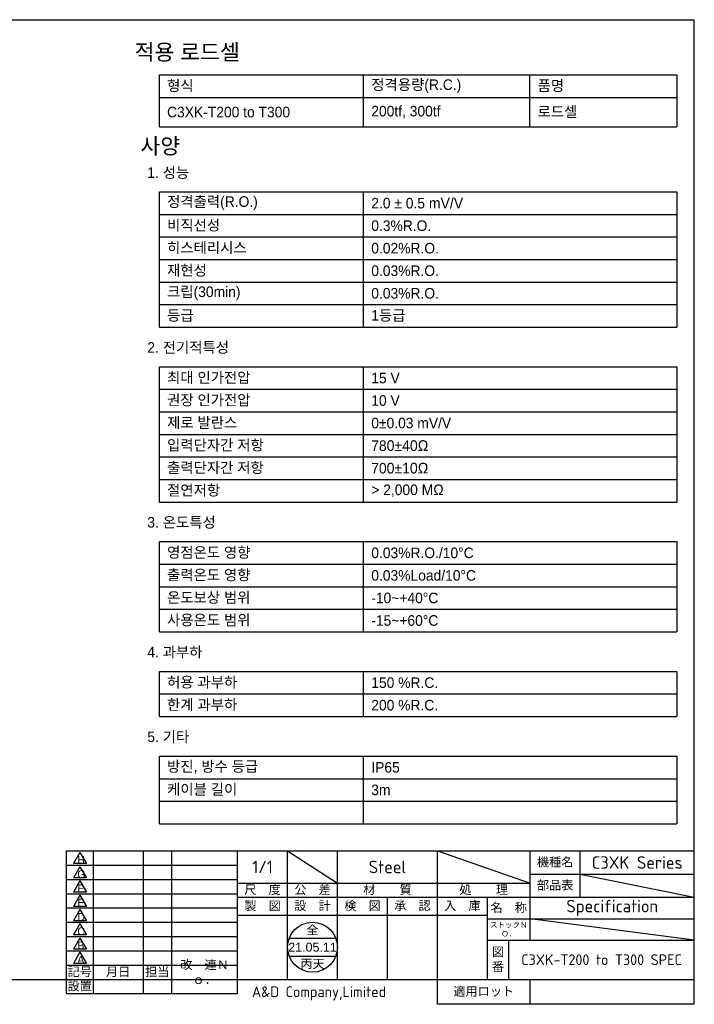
# Model space of a CAD drawing. Header units: millimetres. Extents: x 44 to 1006, y 26 to 716.
# Tile 2 of 2: x 534 to 1006, y 26 to 716. Entities that reach past the tile are written whole.
import ezdxf
from ezdxf.enums import TextEntityAlignment as Align

# ---------------------------------------------------------------- set-up
doc = ezdxf.new("R2010")
doc.units = ezdxf.units.MM
doc.header["$LTSCALE"] = 2.5
for name, color, linetype in [('A4', 7, 'Continuous'), ('Default', 7, 'Continuous'), ('entry', 7, 'Continuous')]:
    doc.layers.add(name, color=color, linetype=linetype)
doc.styles.add('SEACAD_Solid_Edge_ANSI', font='seans.ttf')

# ---------------------------------------------------------------- blocks, each defined once
blk = doc.blocks.new('SEANNOT_GROUP10')
at = {"layer": 'entry', "color": 7, "linetype": 'Continuous'}
blk.add_line((575.78, 62.7), (571.25, 54.84), dxfattribs=at)
blk.add_lwpolyline([(575.78, 62.7), (580.32, 54.84), (571.25, 54.84)], dxfattribs=at)
at = {"layer": 'entry', "color": 7, "linetype": 'Continuous', "style": 'SEACAD_Solid_Edge_ANSI'}
blk.add_text('A', height=5.5, dxfattribs=at).set_placement((573.98, 60.21), align=Align.TOP_LEFT)
blk = doc.blocks.new('SEANNOT_GROUP11')
at = {"layer": 'entry', "color": 7, "linetype": 'Continuous'}
blk.add_line((575.78, 72.7), (571.25, 64.84), dxfattribs=at)
blk.add_lwpolyline([(575.78, 72.7), (580.32, 64.84), (571.25, 64.84)], dxfattribs=at)
at = {"layer": 'entry', "color": 7, "linetype": 'Continuous', "style": 'SEACAD_Solid_Edge_ANSI'}
blk.add_text('B', height=5.5, dxfattribs=at).set_placement((573.98, 70.21), align=Align.TOP_LEFT)
blk = doc.blocks.new('SEANNOT_GROUP12')
at = {"layer": 'entry', "color": 7, "linetype": 'Continuous'}
blk.add_line((575.78, 82.7), (571.25, 74.84), dxfattribs=at)
blk.add_lwpolyline([(575.78, 82.7), (580.32, 74.84), (571.25, 74.84)], dxfattribs=at)
at = {"layer": 'entry', "color": 7, "linetype": 'Continuous', "style": 'SEACAD_Solid_Edge_ANSI'}
blk.add_text('C', height=5.5, dxfattribs=at).set_placement((573.98, 80.21), align=Align.TOP_LEFT)
blk = doc.blocks.new('SEANNOT_GROUP13')
at = {"layer": 'entry', "color": 7, "linetype": 'Continuous'}
blk.add_line((575.78, 92.7), (571.25, 84.84), dxfattribs=at)
blk.add_lwpolyline([(575.78, 92.7), (580.32, 84.84), (571.25, 84.84)], dxfattribs=at)
at = {"layer": 'entry', "color": 7, "linetype": 'Continuous', "style": 'SEACAD_Solid_Edge_ANSI'}
blk.add_text('D', height=5.5, dxfattribs=at).set_placement((573.98, 90.21), align=Align.TOP_LEFT)
blk = doc.blocks.new('SEANNOT_GROUP14')
at = {"layer": 'entry', "color": 7, "linetype": 'Continuous'}
blk.add_line((575.78, 102.7), (571.25, 94.84), dxfattribs=at)
blk.add_lwpolyline([(575.78, 102.7), (580.32, 94.84), (571.25, 94.84)], dxfattribs=at)
at = {"layer": 'entry', "color": 7, "linetype": 'Continuous', "style": 'SEACAD_Solid_Edge_ANSI'}
blk.add_text('E', height=5.5, dxfattribs=at).set_placement((573.98, 100.21), align=Align.TOP_LEFT)
blk = doc.blocks.new('SEANNOT_GROUP15')
at = {"layer": 'entry', "color": 7, "linetype": 'Continuous'}
blk.add_line((575.78, 112.7), (571.25, 104.84), dxfattribs=at)
blk.add_lwpolyline([(575.78, 112.7), (580.32, 104.84), (571.25, 104.84)], dxfattribs=at)
at = {"layer": 'entry', "color": 7, "linetype": 'Continuous', "style": 'SEACAD_Solid_Edge_ANSI'}
blk.add_text('F', height=5.5, dxfattribs=at).set_placement((573.98, 110.21), align=Align.TOP_LEFT)
blk = doc.blocks.new('SEANNOT_GROUP16')
at = {"layer": 'entry', "color": 7, "linetype": 'Continuous'}
blk.add_line((575.78, 122.7), (571.25, 114.84), dxfattribs=at)
blk.add_lwpolyline([(575.78, 122.7), (580.32, 114.84), (571.25, 114.84)], dxfattribs=at)
at = {"layer": 'entry', "color": 7, "linetype": 'Continuous', "style": 'SEACAD_Solid_Edge_ANSI'}
blk.add_text('G', height=5.5, dxfattribs=at).set_placement((573.98, 120.21), align=Align.TOP_LEFT)
blk = doc.blocks.new('SEANNOT_GROUP17')
at = {"layer": 'entry', "color": 7, "linetype": 'Continuous'}
blk.add_line((575.78, 132.7), (571.25, 124.84), dxfattribs=at)
blk.add_lwpolyline([(575.78, 132.7), (580.32, 124.84), (571.25, 124.84)], dxfattribs=at)
at = {"layer": 'entry', "color": 7, "linetype": 'Continuous', "style": 'SEACAD_Solid_Edge_ANSI'}
blk.add_text('H', height=5.5, dxfattribs=at).set_placement((573.98, 130.21), align=Align.TOP_LEFT)

msp = doc.modelspace()

# ---------------------------------------------------------------- linework, layer by layer
at = {"color": 7, "linetype": 'Continuous'}
for p, q in [((631.45636066, 641.23513225), (631.45636066, 677.51815445)), ((631.45636066, 677.51815445), (994.01241321, 677.51815445)), ((774.53881066, 641.23513225), (774.53881066, 677.51815445)), ((891.05518086, 641.23513225), (891.05518086, 677.51815445)), ((994.01241321, 677.51815445), (994.01241321, 641.23513225)), ((631.45636066, 661.72224642), (994.01241321, 661.72224642)), ((631.45636066, 641.23513225), (994.01241321, 641.23513225)), ((631.45636066, 500.78172435), (631.45636066, 595.55717252)), ((631.45636066, 595.55717252), (994.01241321, 595.55717252)), ((774.53881066, 500.78172435), (774.53881066, 595.55717252)), ((994.01241321, 595.55717252), (994.01241321, 500.78172435)), ((631.45636066, 579.7612645), (994.01241321, 579.7612645)), ((631.45636066, 563.96535647), (994.01241321, 563.96535647)), ((631.45636066, 548.16944844), (994.01241321, 548.16944844)), ((631.45636066, 532.37354041), (994.01241321, 532.37354041)), ((631.45636066, 516.57763238), (994.01241321, 516.57763238)), ((631.45636066, 500.78172435), (994.01241321, 500.78172435)), ((631.45636066, 378.23693987), (631.45636066, 473.01238805)), ((631.45636066, 473.01238805), (994.01241321, 473.01238805)), ((774.53881066, 378.23693987), (774.53881066, 473.01238805)), ((994.01241321, 473.01238805), (994.01241321, 378.23693987)), ((631.45636066, 457.21648002), (994.01241321, 457.21648002)), ((631.45636066, 441.42057199), (994.01241321, 441.42057199)), ((631.45636066, 425.62466396), (994.01241321, 425.62466396)), ((631.45636066, 409.82875593), (994.01241321, 409.82875593)), ((631.45636066, 394.0328479), (994.01241321, 394.0328479)), ((631.45636066, 378.23693987), (994.01241321, 378.23693987)), ((631.45636066, 287.28397145), (631.45636066, 350.46760357)), ((631.45636066, 350.46760357), (994.01241321, 350.46760357)), ((774.53881066, 287.28397145), (774.53881066, 350.46760357)), ((994.01241321, 350.46760357), (994.01241321, 287.28397145)), ((631.45636066, 334.67169554), (994.01241321, 334.67169554)), ((631.45636066, 318.87578751), (994.01241321, 318.87578751)), ((631.45636066, 303.07987948), (994.01241321, 303.07987948)), ((631.45636066, 287.28397145), (994.01241321, 287.28397145)), ((631.45636066, 227.92281909), (631.45636066, 259.51463515)), ((631.45636066, 259.51463515), (994.01241321, 259.51463515)), ((774.53881066, 227.92281909), (774.53881066, 259.51463515)), ((994.01241321, 259.51463515), (994.01241321, 227.92281909)), ((631.45636066, 243.71872712), (994.01241321, 243.71872712)), ((631.45636066, 227.92281909), (994.01241321, 227.92281909)), ((631.45636066, 152.7657587), (631.45636066, 200.15348278)), ((631.45636066, 200.15348278), (994.01241321, 200.15348278)), ((774.53881066, 152.7657587), (774.53881066, 200.15348278)), ((994.01241321, 200.15348278), (994.01241321, 152.7657587)), ((631.45636066, 184.35757475), (994.01241321, 184.35757475)), ((631.45636066, 168.56166673), (994.01241321, 168.56166673)), ((631.45636066, 152.7657587), (994.01241321, 152.7657587)), ((722.40413196, 72.49999942), (755.09587404, 72.49999942))]:
    msp.add_line(p, q, dxfattribs=at)
msp.add_circle((738.750003, 66.24999942), 17.5, dxfattribs=at)
at = {"layer": 'A4', "color": 7, "linetype": 'Continuous'}
for p, q in [((43.750003, 716.24999942), (1006.250003, 716.24999942)), ((1006.250003, 26.24999942), (1006.250003, 716.24999942)), ((566.250003, 133.74999942), (1006.250003, 133.74999942)), ((566.250003, 133.74999942), (566.250003, 33.74999942)), ((585.000003, 133.74999942), (585.000003, 33.74999942)), ((620.000003, 133.74999942), (620.000003, 33.74999942)), ((640.000003, 133.74999942), (640.000003, 33.74999942)), ((686.250003, 33.74999942), (686.250003, 133.74999942)), ((721.250003, 43.74999942), (721.250003, 133.74999942)), ((756.250003, 43.74999942), (756.250003, 133.74999942)), ((826.250003, 26.24999942), (826.250003, 133.74999942)), ((891.250003, 71.24999942), (891.250003, 133.74999942)), ((926.250003, 101.24999942), (926.250003, 133.74999942)), ((566.250003, 123.74999942), (686.250003, 123.74999942)), ((891.250003, 117.49999942), (1006.250003, 117.49999942)), ((566.250003, 113.74999942), (686.250003, 113.74999942)), ((686.250003, 111.24999942), (891.250003, 111.24999942)), ((566.250003, 103.74999942), (686.250003, 103.74999942)), ((686.250003, 101.24999942), (891.250003, 101.24999942)), ((791.250003, 43.74999942), (791.250003, 101.24999942)), ((861.250003, 43.74999942), (861.250003, 101.24999942)), ((891.250003, 101.24999942), (1006.250003, 101.24999942)), ((566.250003, 93.74999942), (686.250003, 93.74999942)), ((566.250003, 83.74999942), (686.250003, 83.74999942)), ((686.250003, 88.74999942), (861.250003, 88.74999942)), ((861.250003, 86.24999942), (1006.250003, 86.24999942)), ((566.250003, 73.74999942), (686.250003, 73.74999942)), ((861.250003, 71.24999942), (1006.250003, 71.24999942)), ((876.250003, 43.74999942), (876.250003, 71.24999942)), ((566.250003, 63.74999942), (686.250003, 63.74999942)), ((566.250003, 53.74999942), (686.250003, 53.74999942)), ((43.750003, 43.74999942), (1006.250003, 43.74999942)), ((566.250003, 43.74999942), (1006.250003, 43.74999942)), ((891.250003, 26.24999942), (891.250003, 43.74999942)), ((566.250003, 33.74999942), (686.250003, 33.74999942)), ((1006.250003, 26.24999942), (826.250003, 26.24999942))]:
    msp.add_line(p, q, dxfattribs=at)
at = {"layer": 'Default', "color": 7, "linetype": 'Continuous'}
for p, q in [((721.250003, 133.74999942), (756.250003, 111.24999942)), ((826.250003, 133.74999942), (891.250003, 111.24999942)), ((926.250003, 117.49999942), (1006.2386679, 101.22517877)), ((1006.250003, 71.24999942), (891.250003, 86.24999942)), ((722.40413196, 59.99999942), (755.09587404, 59.99999942))]:
    msp.add_line(p, q, dxfattribs=at)

# ---------------------------------------------------------------- block references
at = {"layer": 'entry'}
for name in ['SEANNOT_GROUP17', 'SEANNOT_GROUP16', 'SEANNOT_GROUP15', 'SEANNOT_GROUP14', 'SEANNOT_GROUP13', 'SEANNOT_GROUP12', 'SEANNOT_GROUP11', 'SEANNOT_GROUP10']:
    msp.add_blockref(name, (0, 0), dxfattribs=at)

# ---------------------------------------------------------------- texts
for s, insert, char_height, width, attachment_point in [('{\\fGulim|b0||i0||c0|p34;\\C7;\\H11.1132;\\W1.;적용 로드셀}', (614.07678174, 699.09594716), 11.1132, 317.5196861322, 1), ('{\\fGulim|b0||i0||c0|p34;\\C7;\\H7.4088;\\W1.;  형식}', (631.45636066, 669.62020043), 7.4088, 143.08245, 4), ('{\\fGulim|b0||i0||c0|p34;\\C7;\\H7.4088;\\W1.;  정격용량(R.C.)}', (774.53881066, 669.62020043), 7.4088, 116.5163702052, 4), ('{\\fGulim|b0||i0||c0|p34;\\C7;\\H7.4088;\\W1.;  품명}', (891.05518086, 669.62020043), 7.4088, 102.9572323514, 4), ('{\\fGulim|b0||i0||c0|p34;\\C7;\\H7.4088;\\W1.;  200tf, 300tf}', (774.53881066, 651.47868933), 7.4088, 116.5163702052, 4), ('{\\fGulim|b0||i0||c0|p34;\\C7;\\H7.4088;\\W1.;  로드셀}', (891.05518086, 651.47868933), 7.4088, 102.9572323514, 4), ('{\\fGulim|b0||i0||c0|p34;\\C7;\\H7.4088;\\W1.;  C3XK-T200 to T300}', (631.45636066, 651.47868933), 7.4088, 143.08245, 4), ('{\\fGulim|b0||i0||c0|p34;\\C7;\\H11.1132;\\W1.;사양}', (618.16458338, 633.30996359), 11.1132, 317.5196861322, 1), ('{\\fGulim|b0||i0||c0|p34;\\C7;\\H7.4088;\\W1.;1. 성능}', (623.01680322, 612.83204584), 7.4088, 211.6797990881, 1), ('{\\fGulim|b0||i0||c0|p34;\\C7;\\H7.4088;\\W1.;  정격출력(R.O.)}', (631.45636066, 587.65921851), 7.4088, 143.08245, 4), ('{\\fGulim|b0||i0||c0|p34;\\C7;\\H7.4088;\\W1.;  2.0 ± 0.5}{\\fGulim|b0||i0||c0|p34;\\C7;\\H7.496527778;\\W1.;\\T1.; mV/V}', (774.53881066, 587.65921851), 7.49652777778, 219.4736025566, 4), ('{\\fGulim|b0||i0||c0|p34;\\C7;\\H7.4088;\\W1.;  비직선성}', (631.45636066, 571.86331048), 7.4088, 143.08245, 4), ('{\\fGulim|b0||i0||c0|p34;\\C7;\\H7.4088;\\W1.;  0.3%R.O.}', (774.53881066, 571.86331048), 7.4088, 219.4736025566, 4), ('{\\fGulim|b0||i0||c0|p34;\\C7;\\H7.4088;\\W1.;  히스테리시스}', (631.45636066, 556.06740245), 7.4088, 143.08245, 4), ('{\\fGulim|b0||i0||c0|p34;\\C7;\\H7.4088;\\W1.;  0.02%R.O.}', (774.53881066, 556.06740245), 7.4088, 219.4736025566, 4), ('{\\fGulim|b0||i0||c0|p34;\\C7;\\H7.4088;\\W1.;  재현성}', (631.45636066, 540.27149442), 7.4088, 143.08245, 4), ('{\\fGulim|b0||i0||c0|p34;\\C7;\\H7.4088;\\W1.;  0.03%R.O.}', (774.53881066, 540.27149442), 7.4088, 219.4736025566, 4), ('{\\fGulim|b0||i0||c0|p34;\\C7;\\H7.4088;\\W1.;  크립(30min)}', (631.45636066, 524.4755864), 7.4088, 143.08245, 4), ('{\\fGulim|b0||i0||c0|p34;\\C7;\\H7.4088;\\W1.;  0.03%R.O.}', (774.53881066, 524.4755864), 7.4088, 219.4736025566, 4), ('{\\fGulim|b0||i0||c0|p34;\\C7;\\H7.4088;\\W1.;  등급}', (631.45636066, 508.67967837), 7.4088, 143.08245, 4), ('{\\fGulim|b0||i0||c0|p34;\\C7;\\H7.4088;\\W1.;  1등급}', (774.53881066, 508.67967837), 7.4088, 219.4736025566, 4), ('{\\fGulim|b0||i0||c0|p34;\\C7;\\H7.4088;\\W1.;2. 전기적특성}', (623.01680322, 490.28726137), 7.4088, 211.6797990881, 1), ('{\\fGulim|b0||i0||c0|p34;\\C7;\\H7.4088;\\W1.;  최대 인가전압}', (631.45636066, 465.11443403), 7.4088, 143.08245, 4), ('{\\fGulim|b0||i0||c0|p34;\\C7;\\H7.4088;\\W1.;  15 V}', (774.53881066, 465.11443403), 7.4088, 219.4736025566, 4), ('{\\fGulim|b0||i0||c0|p34;\\C7;\\H7.4088;\\W1.;  권장 인가전압}', (631.45636066, 449.318526), 7.4088, 143.08245, 4), ('{\\fGulim|b0||i0||c0|p34;\\C7;\\H7.4088;\\W1.;  10 V}', (774.53881066, 449.318526), 7.4088, 219.4736025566, 4), ('{\\fGulim|b0||i0||c0|p34;\\C7;\\H7.4088;\\W1.;  제로 발란스}', (631.45636066, 433.52261797), 7.4088, 143.08245, 4), ('{\\fGulim|b0||i0||c0|p34;\\C7;\\H7.4088;\\W1.;  0±0.03 mV/V}', (774.53881066, 433.52261797), 7.4088, 219.4736025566, 4), ('{\\fGulim|b0||i0||c0|p34;\\C7;\\H7.4088;\\W1.;  입력단자간 저항}', (631.45636066, 417.72670995), 7.4088, 143.08245, 4), ('{\\fGulim|b0||i0||c0|p34;\\C7;\\H7.4088;\\W1.;  78}{\\fGulim|b0||i0||c0|p34;\\C7;\\H7.496527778;\\W1.;\\T1.;0±40Ω}', (774.53881066, 417.72670995), 7.49652777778, 219.4736025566, 4), ('{\\fGulim|b0||i0||c0|p34;\\C7;\\H7.4088;\\W1.;  출력단자간 저항}', (631.45636066, 401.93080192), 7.4088, 143.08245, 4), ('{\\fGulim|b0||i0||c0|p34;\\C7;\\H7.4088;\\W1.;  70}{\\fGulim|b0||i0||c0|p34;\\C7;\\H7.496527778;\\W1.;\\T1.;0±10Ω}', (774.53881066, 401.93080192), 7.49652777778, 219.4736025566, 4), ('{\\fGulim|b0||i0||c0|p34;\\C7;\\H7.4088;\\W1.;  절연저항}', (631.45636066, 386.13489389), 7.4088, 143.08245, 4), ('{\\fGulim|b0||i0||c0|p34;\\C7;\\H7.4088;\\W1.;  > 2,000 MΩ}', (774.53881066, 386.13489389), 7.4088, 219.4736025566, 4), ('{\\fGulim|b0||i0||c0|p34;\\C7;\\H7.4088;\\W1.;3. 온도특성}', (623.01680322, 367.74247689), 7.4088, 211.6797990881, 1), ('{\\fGulim|b0||i0||c0|p34;\\C7;\\H7.4088;\\W1.;  영점온도 영향}', (631.45636066, 342.56964955), 7.4088, 143.08245, 4), ('{\\fGulim|b0||i0||c0|p34;\\C7;\\H7.4088;\\W1.;  0.03%R.O./10°C}', (774.53881066, 342.56964955), 7.4088, 219.4736025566, 4), ('{\\fGulim|b0||i0||c0|p34;\\C7;\\H7.4088;\\W1.;  출력온도 영향}', (631.45636066, 326.77374152), 7.4088, 143.08245, 4), ('{\\fGulim|b0||i0||c0|p34;\\C7;\\H7.4088;\\W1.;  0.03%Load/10°C}', (774.53881066, 326.77374152), 7.4088, 219.4736025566, 4), ('{\\fGulim|b0||i0||c0|p34;\\C7;\\H7.4088;\\W1.;  온도보상 범위}', (631.45636066, 310.9778335), 7.4088, 143.08245, 4), ('{\\fGulim|b0||i0||c0|p34;\\C7;\\H7.4088;\\W1.;  -10~+40°C}', (774.53881066, 310.9778335), 7.4088, 219.4736025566, 4), ('{\\fGulim|b0||i0||c0|p34;\\C7;\\H7.4088;\\W1.;  사용온도 범위}', (631.45636066, 295.18192547), 7.4088, 143.08245, 4), ('{\\fGulim|b0||i0||c0|p34;\\C7;\\H7.4088;\\W1.;  -15~+60°C}', (774.53881066, 295.18192547), 7.4088, 219.4736025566, 4), ('{\\fGulim|b0||i0||c0|p34;\\C7;\\H7.4088;\\W1.;4. 과부하}', (623.01680322, 276.78950847), 7.4088, 211.6797990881, 1), ('{\\fGulim|b0||i0||c0|p34;\\C7;\\H7.4088;\\W1.;  허용 과부하}', (631.45636066, 251.61668113), 7.4088, 143.08245, 4), ('{\\fGulim|b0||i0||c0|p34;\\C7;\\H7.4088;\\W1.;  150 %R.C.}', (774.53881066, 251.61668113), 7.4088, 219.4736025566, 4), ('{\\fGulim|b0||i0||c0|p34;\\C7;\\H7.4088;\\W1.;  한계 과부하}', (631.45636066, 235.8207731), 7.4088, 143.08245, 4), ('{\\fGulim|b0||i0||c0|p34;\\C7;\\H7.4088;\\W1.;  200 %R.C.}', (774.53881066, 235.8207731), 7.4088, 219.4736025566, 4), ('{\\fGulim|b0||i0||c0|p34;\\C7;\\H7.4088;\\W1.;5. 기타}', (623.01680322, 217.4283561), 7.4088, 211.6797990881, 1), ('{\\fGulim|b0||i0||c0|p34;\\C7;\\H7.4088;\\W1.;  방진, 방수 등급}', (631.45636066, 192.25552877), 7.4088, 143.08245, 4), ('{\\fGulim|b0||i0||c0|p34;\\C7;\\H7.4088;\\W1.;  IP65}', (774.53881066, 192.25552877), 7.4088, 219.4736025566, 4), ('{\\fGulim|b0||i0||c0|p34;\\C7;\\H7.4088;\\W1.;  케이블 길이}', (631.45636066, 176.45962074), 7.4088, 143.08245, 4), ('{\\fGulim|b0||i0||c0|p34;\\C7;\\H7.4088;\\W1.;  3m}', (774.53881066, 176.45962074), 7.4088, 219.4736025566, 4), ('{\\fArial|b0||i0||c0|p34;\\C7;\\H6.25;\\W1.;全}', (738.750003, 78.12456778), 6.25, 35, 5), ('{\\fArial|b0||i0||c0|p34;\\C7;\\H6.25;\\W1.;21.05.11}', (738.750003, 66.24999942), 6.25, 35, 5), ('{\\fArial|b0||i0||c0|p34;\\C7;\\H6.25;\\W1.;丙天}', (738.750003, 54.3776334), 6.25, 35, 5)]:
    msp.add_mtext(s, dxfattribs=dict(insert=insert, char_height=char_height, width=width, attachment_point=attachment_point))
at = {"layer": 'A4', "char_height": 6.25}
for s, insert, width, attachment_point in [('{\\fSolid Edge ANSI|b0||i0||c0|p34;\\C7;\\H6.25;\\W1.;機種名}', (908.750003, 125.62499942), 35, 5), ('{\\fSolid Edge ANSI|b0||i0||c0|p34;\\C7;\\H6.25;\\W1.;部品表}', (908.750003, 109.37499942), 35, 5), ('{\\fSolid Edge ANSI|b0||i0||c0|p34;\\C7;\\H6.25;\\W1.;尺\u3000度}', (703.750003, 106.24999942), 35, 5), ('{\\fSolid Edge ANSI|b0||i0||c0|p34;\\C7;\\H6.25;\\W1.;公\u3000差}', (738.750003, 106.24999942), 35, 5), ('{\\fSolid Edge ANSI|b0||i0||c0|p34;\\C7;\\H6.25;\\W1.;材\u3000\u3000質}', (791.250003, 106.24999942), 70, 5), ('{\\fSolid Edge ANSI|b0||i0||c0|p34;\\C7;\\H6.25;\\W1.;処\u3000\u3000理}', (858.750003, 106.24999942), 65, 5), ('{\\fSolid Edge ANSI|b0||i0||c0|p34;\\C7;\\H6.25;\\W1.;\u3000}', (690.27143386, 97.38381755), 26.5087770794, 1), ('{\\fSolid Edge ANSI|b0||i0||c0|p34;\\C7;\\H6.25;\\W1.;製\u3000図}', (703.750003, 94.99999942), 35, 5), ('{\\fSolid Edge ANSI|b0||i0||c0|p34;\\C7;\\H6.25;\\W1.;設\u3000計}', (738.750003, 94.99999942), 35, 5), ('{\\fSolid Edge ANSI|b0||i0||c0|p34;\\C7;\\H6.25;\\W1.;検\u3000図}', (773.750003, 94.99999942), 35, 5), ('{\\fSolid Edge ANSI|b0||i0||c0|p34;\\C7;\\H6.25;\\W1.;承\u3000認}', (808.750003, 94.99999942), 35, 5), ('{\\fSolid Edge ANSI|b0||i0||c0|p34;\\C7;\\H6.25;\\W1.;入\u3000庫}', (843.750003, 94.99999942), 35, 5), ('{\\fSolid Edge ANSI|b0||i0||c0|p34;\\C7;\\H6.25;\\W1.;名\u3000称}', (876.250003, 93.74999942), 30, 5), ('{\\fSolid Edge ANSI|b0||i0||c0|p34;\\C7;\\H6.25;\\W1.;図    \\P}{\\fSolid Edge ANSI|b0||i0||c0|p34;\\C7;\\H6.25;\\W1.;番}', (868.750003, 57.49999942), 15, 5), ('{\\fSolid Edge ANSI|b0||i0||c0|p34;\\C7;\\H6.25;\\W1.;記号}', (575.625003, 48.74999942), 18.75, 5), ('{\\fSolid Edge ANSI|b0||i0||c0|p34;\\C7;\\H6.25;\\W1.;月日}', (602.500003, 48.74999942), 35, 5), ('{\\fSolid Edge ANSI|b0||i0||c0|p34;\\C7;\\H6.25;\\W1.;担当}', (630.000003, 48.74999942), 20, 5), ('{\\fSolid Edge ANSI|b0||i0||c0|p34;\\C7;\\H6.25;\\W1.;改\u3000連Ｎｏ．}', (663.125003, 48.74999942), 46.25, 5), ('{\\fSolid Edge ANSI|b0||i0||c0|p34;\\C7;\\H6.25;\\W1.;設置}', (575.625003, 38.74999942), 18.75, 5), ('{\\fSolid Edge ANSI|b0||i0||c0|p34;\\C7;\\H6.25;\\W1.;適用ロット}', (858.750003, 34.99999942), 65, 5)]:
    msp.add_mtext(s, dxfattribs=dict(at, insert=insert, width=width, attachment_point=attachment_point))
at = {"layer": 'Default', "attachment_point": 5}
for s, insert, char_height, width in [('{\\fSolid Edge ANSI|b0||i0||c0|p34;\\C7;\\H8.75;\\W1.;1/1}', (703.750003, 122.49999942), 8.75, 35), ('{\\fSolid Edge ANSI|b0||i0||c0|p34;\\C7;\\H8.75;\\W1.;Steel}', (791.250003, 122.49999942), 8.75, 70), ('{\\fSolid Edge ANSI|b0||i0||c0|p34;\\C7;\\H8.75;\\W1.;C3XK Series}', (966.250003, 125.62499942), 8.75, 80), ('{\\fSolid Edge ANSI|b0||i0||c0|p34;\\C7;\\H8.75;\\W1.;Specification}', (948.750003, 93.74999942), 8.75, 115), ('{\\fSolid Edge ANSI|b0||i0||c0|p34;\\C7;\\H3.75;\\W1.;ストックＮＯ．}', (876.250003, 78.74999942), 3.75, 30), ('{\\fSolid Edge ANSI|b0||i0||c0|p34;\\C7;\\H7.5;\\W1.;C3XK-T200 to T300 SPEC}', (941.250003, 57.49999942), 7.5, 130)]:
    msp.add_mtext(s, dxfattribs=dict(at, insert=insert, char_height=char_height, width=width))
at = {"layer": 'entry', "insert": (696.32438667, 38.77962752), "char_height": 7.5, "width": 136.4572332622, "attachment_point": 1}
msp.add_mtext('{\\fSolid Edge ANSI|b0||i0||c0|p34;\\C7;\\H7.5;\\W1.;A&D Company,Limited}', dxfattribs=at)

doc.saveas('drawing.dxf')
